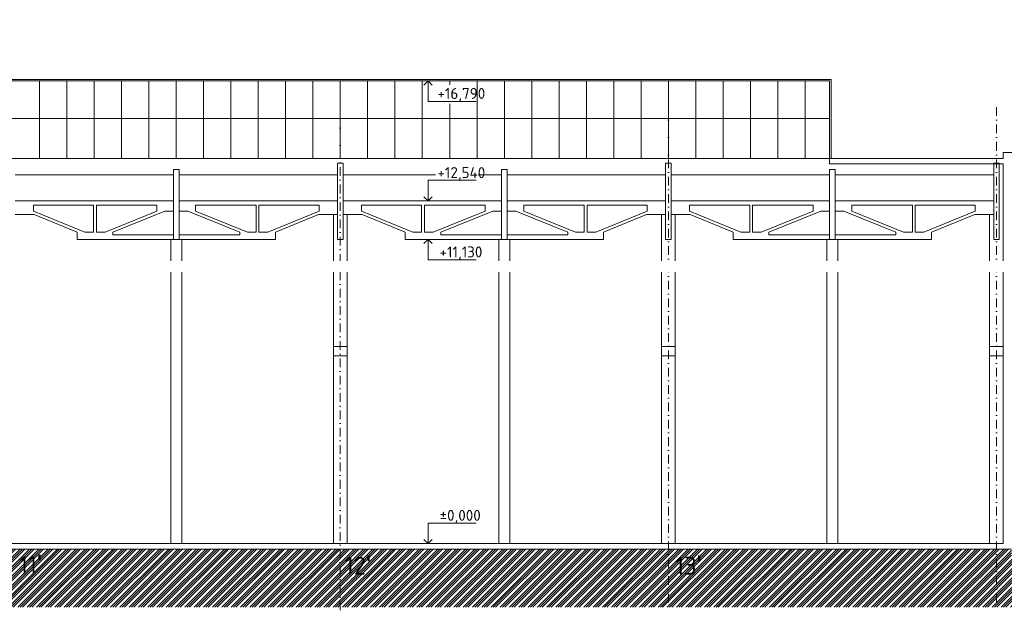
# Model space of a CAD drawing. Header units: millimetres. Extents: x -725694 to 4766210, y -2984614 to 2187451.
# Tile 173 of 256: x 414821 to 450839, y -47075 to -25485. Entities that reach past the tile are written whole.
import ezdxf
from ezdxf import colors
from ezdxf.entities.mleader import LeaderData, LeaderLine
from ezdxf.math import Vec2, Vec3

# ---------------------------------------------------------------- set-up
doc = ezdxf.new("R2010")
doc.units = ezdxf.units.MM
doc.linetypes.add('CENTERX2', pattern=[101.6, 63.5, -12.7, 12.7, -12.7])
doc.linetypes.add('DASHDOT', pattern=[25.4, 12.7, -6.35, 0, -6.35])
for name, color, linetype, lineweight in [('A99_N_leg-text @ 200', 7, 'Continuous', 9), ('A99_N_sraf @ 200', 7, 'Continuous', 0), ('A99_N_txt-popis-200', 7, 'Continuous', 5), ('A99_N_txt-popis-50 @ 200', 7, 'Continuous', 9), ('A99_S_kce-demolice', 7, 'Continuous', 20), ('A99_S_kce-pohl', 7, 'Continuous', 5), ('A99_S_kce-rez-sil', 7, 'Continuous', 15), ('A99_S_koty-200-vysk', 7, 'Continuous', 9), ('A99_S_osy', 7, 'CENTERX2', 5)]:
    doc.layers.add(name, color=color, linetype=linetype, lineweight=lineweight)
doc.styles.add('A99_kota', font='isocpeur.ttf', dxfattribs={"height": 2})
doc.styles.add('A99_popis', font='isocpeur.ttf')
doc.styles.add('ad_popis 100', font='isocpeur.ttf', dxfattribs={"height": 200})

msp = doc.modelspace()

# ---------------------------------------------------------------- hatches: boundary and pattern name
at = {"layer": 'A99_N_sraf @ 200', "linetype": 'Continuous', "lineweight": 0}
h = msp.add_hatch(dxfattribs=at)
h.set_pattern_fill('ZEM_PUVODNI', color=256, scale=0.3, angle=90)
h.set_pattern_definition([(225, (-708875, 174330), (169.705627, -169.705627), []), (225, (-708959.85, 174330), (169.705627, -169.705627), []), (225, (-709044.7, 174330), (169.705627, -169.705627), [])])
h.paths.add_polyline_path([(296130, -44935), (296130, -46960), (455467.5, -46960), (455467.5, -45055), (451100, -45055), (451100, -44835), (305900, -44835), (305900, -44935), (305450, -44935)])

# ---------------------------------------------------------------- linework, layer by layer
at = {"layer": 'A99_S_kce-demolice'}
for p, q in [((444500, -27672.6), (312050, -27672.6)), ((444450, -27722.6), (312100, -27722.6)), ((415550, -30554), (415550, -27722.6)), ((416550, -30554), (416550, -27722.6)), ((417550, -30554), (417550, -27722.6)), ((418550, -30554), (418550, -27722.6)), ((419550, -30554), (419550, -27722.6)), ((420550, -30554), (420550, -27722.6)), ((421550, -30554), (421550, -27722.6)), ((422550, -30554), (422550, -27722.6)), ((423550, -30554), (423550, -27722.6)), ((424550, -30554), (424550, -27722.6)), ((425550, -30554), (425550, -27722.6)), ((426550, -30554), (426550, -27722.6)), ((427550, -30554), (427550, -27722.6)), ((428550, -30554), (428550, -27722.6)), ((429550, -30554), (429550, -27722.6)), ((430550, -27869.5), (430550, -27722.6)), ((431550, -30554), (431550, -27722.6)), ((432550, -30554), (432550, -27722.6)), ((433550, -30554), (433550, -27722.6)), ((434550, -30554), (434550, -27722.6)), ((435550, -30554), (435550, -27722.6)), ((436550, -30554), (436550, -27722.6)), ((437550, -30554), (437550, -27722.6)), ((438550, -30554), (438550, -27722.6)), ((439550, -30554), (439550, -27722.6)), ((440550, -30554), (440550, -27722.6)), ((441550, -30554), (441550, -27722.6)), ((442550, -30554), (442550, -27722.6)), ((443550, -30554), (443550, -27722.6)), ((444450, -30554), (444450, -27722.6)), ((444500, -30554), (444500, -27672.6)), ((430550, -30554), (430550, -28556.4)), ((312100, -29102), (444450, -29102))]:
    msp.add_line(p, q, dxfattribs=at)
at = {"layer": 'A99_S_kce-pohl'}
for p, q in [((312100, -30554), (444450, -30554)), ((444450, -30754.5), (444450, -30554)), ((420450, -33515), (420450, -30955)), ((420650, -30955), (420450, -30955)), ((420650, -33515), (420650, -30955)), ((426450, -33515), (426450, -30735)), ((426650, -30735), (426450, -30735)), ((426450, -33515), (426450, -30735)), ((426650, -30735), (426450, -30735)), ((426650, -33515), (426650, -30735)), ((426650, -33515), (426650, -30735)), ((432450, -33515), (432450, -30955)), ((432650, -30955), (432450, -30955)), ((432650, -33515), (432650, -30955)), ((438450, -33515), (438450, -30735)), ((438650, -30735), (438450, -30735)), ((438450, -33515), (438450, -30735)), ((438650, -30735), (438450, -30735)), ((438650, -33515), (438650, -30735)), ((438650, -33515), (438650, -30735)), ((444450, -33515), (444450, -30955)), ((444650, -30955), (444450, -30955)), ((444650, -33515), (444650, -30955)), ((450450, -33515), (450450, -30735)), ((450650, -30735), (450450, -30735)), ((450450, -33515), (450450, -30735)), ((450650, -30735), (450450, -30735)), ((450650, -33515), (450650, -30735)), ((450650, -33515), (450650, -30735)), ((420450, -31150.5), (414650, -31150.5)), ((426450, -31150.5), (420650, -31150.5)), ((430036.6, -31150.5), (426650, -31150.5)), ((432450, -31150.5), (431594.9, -31150.5)), ((438450, -31150.5), (432650, -31150.5)), ((444450, -31150.5), (438650, -31150.5)), ((450450, -31150.5), (444650, -31150.5)), ((420450, -32105), (414650, -32105)), ((417525, -32265.9), (415326.8, -32265.9)), ((415326.8, -32488.9), (415326.8, -32265.9)), ((417525, -33253.1), (417525, -32265.9)), ((419842.7, -32265.9), (417625, -32265.9)), ((417625, -33253.1), (417625, -32265.9)), ((419842.7, -32480.9), (419842.7, -32265.9)), ((426450, -32105), (420650, -32105)), ((423475, -32265.9), (421257.3, -32265.9)), ((421257.3, -32480.9), (421257.3, -32265.9)), ((423475, -33253.1), (423475, -32265.9)), ((425773.2, -32265.9), (423575, -32265.9)), ((423575, -33253.1), (423575, -32265.9)), ((425773.2, -32488.9), (425773.2, -32265.9)), ((432450, -32105), (426650, -32105)), ((429525, -32265.9), (427326.8, -32265.9)), ((427326.8, -32488.9), (427326.8, -32265.9)), ((429525, -33253.1), (429525, -32265.9)), ((431842.7, -32265.9), (429625, -32265.9)), ((429625, -33253.1), (429625, -32265.9)), ((431842.7, -32480.9), (431842.7, -32265.9)), ((438450, -32105), (432650, -32105)), ((435475, -32265.9), (433257.3, -32265.9)), ((433257.3, -32480.9), (433257.3, -32265.9)), ((435475, -33253.1), (435475, -32265.9)), ((437773.2, -32265.9), (435575, -32265.9)), ((435575, -33253.1), (435575, -32265.9)), ((437773.2, -32488.9), (437773.2, -32265.9)), ((444450, -32105), (438650, -32105)), ((441525, -32265.9), (439326.8, -32265.9)), ((439326.8, -32488.9), (439326.8, -32265.9)), ((441525, -33253.1), (441525, -32265.9)), ((443842.7, -32265.9), (441625, -32265.9)), ((441625, -33253.1), (441625, -32265.9)), ((443842.7, -32480.9), (443842.7, -32265.9)), ((450450, -32105), (444650, -32105)), ((447475, -32265.9), (445257.3, -32265.9)), ((445257.3, -32480.9), (445257.3, -32265.9)), ((447475, -33253.1), (447475, -32265.9)), ((449773.2, -32265.9), (447575, -32265.9)), ((447575, -33253.1), (447575, -32265.9)), ((449773.2, -32488.9), (449773.2, -32265.9)), ((414650, -32611.9), (415344.8, -32611.9)), ((417203.5, -33253.1), (415326.8, -32488.9)), ((416919.5, -33253.1), (415344.8, -32611.9)), ((417946.5, -33253.1), (419842.7, -32480.9)), ((418230.5, -33253.1), (420126.7, -32480.9)), ((420126.7, -32480.9), (420450, -32480.9)), ((420973.3, -32480.9), (420650, -32480.9)), ((422869.5, -33253.1), (420973.3, -32480.9)), ((423153.5, -33253.1), (421257.3, -32480.9)), ((423896.5, -33253.1), (425773.2, -32488.9)), ((424180.5, -33253.1), (425755.2, -32611.9)), ((426450, -32611.9), (425755.2, -32611.9)), ((426300, -44635), (426300, -32611.9)), ((426650, -32611.9), (427344.8, -32611.9)), ((426800, -44635), (426800, -32611.9)), ((429203.5, -33253.1), (427326.8, -32488.9)), ((428919.5, -33253.1), (427344.8, -32611.9)), ((429946.5, -33253.1), (431842.7, -32480.9)), ((430230.5, -33253.1), (432126.7, -32480.9)), ((432126.7, -32480.9), (432450, -32480.9)), ((432973.3, -32480.9), (432650, -32480.9)), ((434869.5, -33253.1), (432973.3, -32480.9)), ((435153.5, -33253.1), (433257.3, -32480.9)), ((435896.5, -33253.1), (437773.2, -32488.9)), ((436180.5, -33253.1), (437755.2, -32611.9)), ((438450, -32611.9), (437755.2, -32611.9)), ((438300, -44635), (438300, -32611.9)), ((438650, -32611.9), (439344.8, -32611.9)), ((438800, -44635), (438800, -32611.9)), ((441203.5, -33253.1), (439326.8, -32488.9)), ((440919.5, -33253.1), (439344.8, -32611.9)), ((441946.5, -33253.1), (443842.7, -32480.9)), ((442230.5, -33253.1), (444126.7, -32480.9)), ((444126.7, -32480.9), (444450, -32480.9)), ((444973.3, -32480.9), (444650, -32480.9)), ((446869.5, -33253.1), (444973.3, -32480.9)), ((447153.5, -33253.1), (445257.3, -32480.9)), ((447896.5, -33253.1), (449773.2, -32488.9)), ((448180.5, -33253.1), (449755.2, -32611.9)), ((450450, -32611.9), (449755.2, -32611.9)), ((450300, -44635), (450300, -32611.9)), ((416919.5, -33515), (416919.5, -33253.1)), ((417203.5, -33253.1), (417525, -33253.1)), ((417625, -33253.1), (417946.5, -33253.1)), ((418230.5, -33253.1), (418230.5, -33354.1)), ((420450, -33354.1), (418230.5, -33354.1)), ((422869.5, -33354.1), (420650, -33354.1)), ((422869.5, -33253.1), (422869.5, -33354.1)), ((423475, -33253.1), (423153.5, -33253.1)), ((423896.5, -33253.1), (423575, -33253.1)), ((424180.5, -33515), (424180.5, -33253.1)), ((428919.5, -33515), (428919.5, -33253.1)), ((429203.5, -33253.1), (429525, -33253.1)), ((429625, -33253.1), (429946.5, -33253.1)), ((430230.5, -33253.1), (430230.5, -33354.1)), ((432450, -33354.1), (430230.5, -33354.1)), ((434869.5, -33354.1), (432650, -33354.1)), ((434869.5, -33253.1), (434869.5, -33354.1)), ((435475, -33253.1), (435153.5, -33253.1)), ((435896.5, -33253.1), (435575, -33253.1)), ((436180.5, -33515), (436180.5, -33253.1)), ((440919.5, -33515), (440919.5, -33253.1)), ((441203.5, -33253.1), (441525, -33253.1)), ((441625, -33253.1), (441946.5, -33253.1)), ((442230.5, -33253.1), (442230.5, -33354.1)), ((444450, -33354.1), (442230.5, -33354.1)), ((446869.5, -33354.1), (444650, -33354.1)), ((446869.5, -33253.1), (446869.5, -33354.1)), ((447475, -33253.1), (447153.5, -33253.1)), ((447896.5, -33253.1), (447575, -33253.1)), ((448180.5, -33515), (448180.5, -33253.1)), ((424180.5, -33515), (416919.5, -33515)), ((420350, -44635), (420350, -33515)), ((420450, -33515), (420650, -33515)), ((420750, -44635), (420750, -33515)), ((426450, -33515), (426650, -33515)), ((436180.5, -33515), (428919.5, -33515)), ((432350, -44635), (432350, -33515)), ((432450, -33515), (432650, -33515)), ((432750, -44635), (432750, -33515)), ((438450, -33515), (438650, -33515)), ((448180.5, -33515), (440919.5, -33515)), ((444350, -44635), (444350, -33515)), ((444450, -33515), (444650, -33515)), ((444750, -44635), (444750, -33515)), ((450450, -33515), (450650, -33515)), ((426800, -37435.4), (426300, -37435.4)), ((438800, -37435.4), (438300, -37435.4)), ((426800, -37775), (426300, -37775)), ((438800, -37775), (438300, -37775)), ((305900, -44835), (450800, -44835))]:
    msp.add_line(p, q, dxfattribs=at)
msp.add_lwpolyline([(450800, -44835), (451100, -44835)], dxfattribs=at)
at = {"layer": 'A99_S_kce-rez-sil'}
for p, q in [((450800, -30554), (444450, -30554)), ((450800, -30554), (450800, -30334)), ((451200, -30334), (450800, -30334)), ((450800, -30754.5), (444450, -30754.5)), ((450800, -44635), (450800, -30754.5)), ((450800, -37435.4), (450300, -37435.4)), ((450800, -37775), (450300, -37775)), ((306250, -44635), (450800, -44635))]:
    msp.add_line(p, q, dxfattribs=at)
at = {"layer": 'A99_S_koty-200-vysk'}
for p, q in [((429759.3, -27722.6), (429609.8, -27872.6)), ((429759.3, -27722.6), (429759.3, -28471.6)), ((429759.3, -27722.6), (429908.9, -27872.6)), ((429759.3, -28471.6), (431515.9, -28471.6)), ((429759.3, -32105), (429759.3, -31356)), ((429759.3, -31356), (431515.9, -31356)), ((429759.3, -32105), (429609.8, -31955.1)), ((429759.3, -32105), (429908.9, -31955.1)), ((429759.3, -33515), (429609.8, -33664.9)), ((429759.3, -33515), (429759.3, -34264)), ((429759.3, -33515), (429908.9, -33664.9)), ((429759.3, -34264), (431515.9, -34264)), ((429759.3, -44635), (429759.3, -43886)), ((429759.3, -43886), (431515.9, -43886)), ((429759.3, -44635), (429609.8, -44485.1)), ((429759.3, -44635), (429908.9, -44485.1))]:
    msp.add_line(p, q, dxfattribs=at)
at = {"layer": 'A99_S_osy', "linetype": 'DASHDOT', "lineweight": 5, "ltscale": 25}
for p, q in [((426550, -47075), (426550, -28685)), ((438550, -28685), (438550, -47075)), ((450550, -28685), (450550, -47075))]:
    msp.add_line(p, q, dxfattribs=at)

# ---------------------------------------------------------------- texts
at = {"layer": 'A99_N_txt-popis-200', "color": 1, "lineweight": 0, "char_height": 650, "attachment_point": 1, "style": 'ad_popis 100'}
for s, insert in [("11{\\fArial|b0|i0|c238|p34;\\H1.08333x;'}", (414800, -45036.5)), ("12{\\fArial|b0|i0|c238|p34;\\H1.08333x;'}", (426720, -45066.5)), ("13{\\fArial|b0|i0|c238|p34;\\H1.08333x;'}", (438800, -45066.5))]:
    msp.add_mtext_dynamic_manual_height_columns(s, width=832.5, gutter_width=1000, heights=[0], dxfattribs=dict(at, insert=insert))
at = {"layer": 'A99_S_koty-200-vysk', "style": 'A99_popis'}
for s, p in [('+16,790 ', (430103.6, -28381.9)), ('+12,540', (430103.6, -31273.4)), ('+11,130 ', (430182, -34174.3)), ('%%P0,000', (430182, -43803.4))]:
    msp.add_text(s, height=400, dxfattribs=at).set_placement(p)

# ---------------------------------------------------------------- next in the draw order: leaders
at = {"layer": 'A99_N_txt-popis-50 @ 200', "lineweight": 9}
ml = msp.add_multileader_mtext('Standard', dxfattribs=at)
ml.set_content('\\A1;{\\C256;demontáž pásového světlíku}', color=1, style='A99_popis')
ml.set_leader_properties(color=256, linetype='ByLayer', lineweight=-1)
ml.build(insert=Vec2(0, 0))
ml.multileader.update_dxf_attribs({"dogleg_length": 1, "arrow_head_size": 300, "scale": 200})
ctx = ml.context
ctx.base_point, ctx.scale, ctx.char_height, ctx.arrow_head_size, ctx.landing_gap_size, ctx.plane_origin = Vec3(315100, -25825), 200, 400, 300, 250, Vec3(317905, -33611.2)
notes = []
notes.append((ctx, [(0, (1, 1, 0), (314455, -25825), (1, 0), 645, [(0, [(314455, -27672.6)], 0, [])])]))
ctx.mtext.insert, ctx.mtext.width, ctx.mtext.defined_height, ctx.mtext.flow_direction = Vec3(315350, -25565), 7477.425, 1693.3, 5
ctx.mtext.has_bg_fill, ctx.mtext.bg_color, ctx.mtext.bg_scale_factor, ctx.mtext.bg_transparency, ctx.mtext.use_window_bg_color = 1, -1073741824, 1, 0, 1
ml = msp.add_multileader_mtext('Standard', dxfattribs=at)
ml.set_content('\\A1;{\\C256;vybourání oken a dozdění okenních otvorů}', color=1, style='A99_popis')
ml.set_leader_properties(color=256, linetype='ByLayer', lineweight=-1)
ml.build(insert=Vec2(0, 0))
ml.multileader.update_dxf_attribs({"dogleg_length": 1, "arrow_head_size": 300, "scale": 200})
ctx = ml.context
ctx.base_point, ctx.scale, ctx.char_height, ctx.arrow_head_size, ctx.landing_gap_size, ctx.plane_origin = Vec3(299042.5, -34505.2), 200, 400, 300, 250, Vec3(301185, -45351)
notes.append((ctx, [(1, (1, 1, 0), (304327.5, -34505.2), (-1, 0), 585, [(0, [(305450, -34505)], 0, [])])]))
ctx.mtext.insert, ctx.mtext.width, ctx.mtext.defined_height, ctx.mtext.flow_direction = Vec3(299292.5, -34305.2), 4450, 1693.3, 5
ctx.mtext.has_bg_fill, ctx.mtext.bg_color, ctx.mtext.bg_scale_factor, ctx.mtext.bg_transparency, ctx.mtext.use_window_bg_color = 1, -1073741824, 1, 0, 1
for ctx, leaders in notes:
    for number, flags, end, landing, length, lines in leaders:
        leader = LeaderData()
        leader.index, (leader.has_last_leader_line, leader.has_dogleg_vector, leader.attachment_direction) = number, flags
        leader.last_leader_point, leader.dogleg_vector, leader.dogleg_length = Vec3(end), Vec3(landing), length
        for number, points, colour, breaks in lines:
            line = LeaderLine()
            line.index, line.vertices, line.color, line.breaks = number, Vec3.list(points), colors.encode_raw_color(colour), breaks
            leader.lines.append(line)
        ctx.leaders.append(leader)

# ---------------------------------------------------------------- next in the draw order: texts
at = {"layer": 'A99_N_leg-text @ 200', "linetype": 'Continuous', "lineweight": 0, "insert": (162730, -32600), "char_height": 400, "attachment_point": 1, "style": 'A99_kota'}
msp.add_mtext_dynamic_manual_height_columns('\\A1;\\pi-1200,l1200,t1200,22800;^IPOZNÁMKA:\\P^INAVRŽENÉ STAVEBNÍ ÚPRAVY BYLY PROVEDENY NA ZÁKLADĚ  INVESTOREM PŘEDANÝCH ELEKTRONICKÝCH PODKLADŮ.\\P ^IPŘED PROVÁDĚNÍM STAVEBNÍCH ÚPRAV JE NUTNÉ VEŠKERÉ PRVKY PŘESNĚ ZAMĚŘIT, ZDALI JSOU V SOULADU S PROJEKTOVOU DOKUMENTACÍ A PROVÉST VIZUÁLNÍ KONTROLU.', width=19240, gutter_width=2000, heights=[0], dxfattribs=at)

doc.saveas('drawing.dxf')
